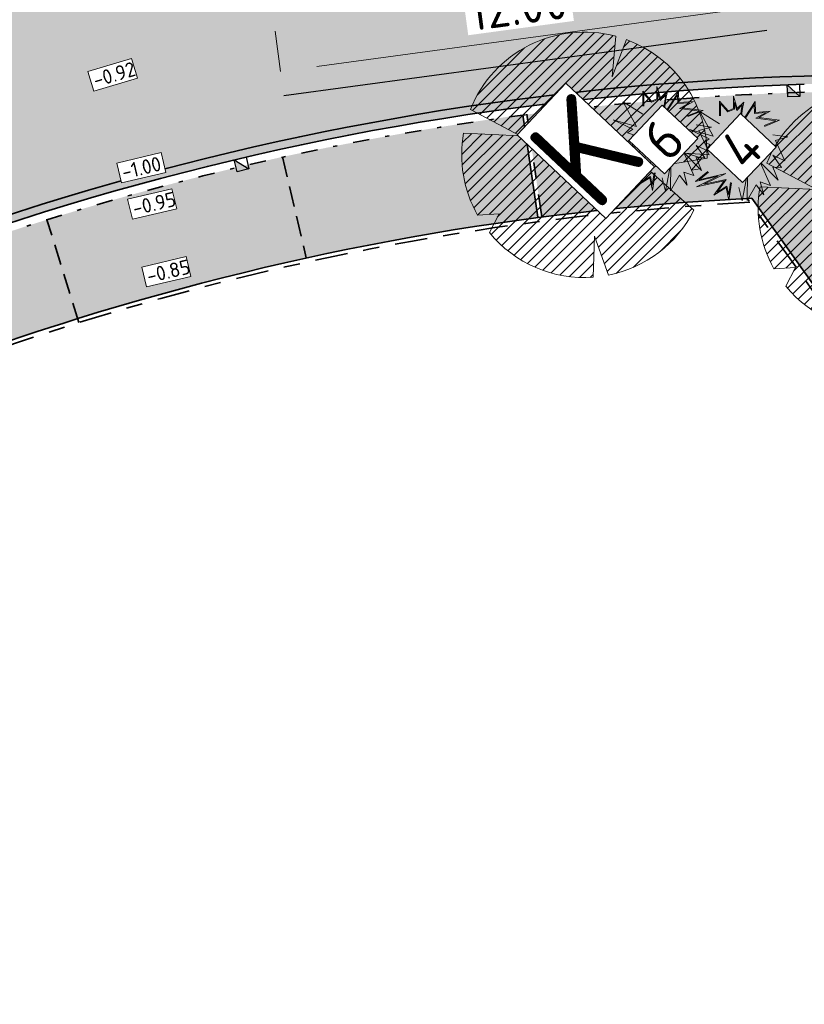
# Model space of a CAD drawing. Header units: metres. Extents: x 104013 to 108981, y 427946 to 428479.
# Tile 32 of 256: x 104624 to 104643, y 428320 to 428345. Entities that reach past the tile are written whole.
import ezdxf

# ---------------------------------------------------------------- set-up
doc = ezdxf.new("R2010")
doc.units = ezdxf.units.M
for name, pattern in [('DASHED', [0.75, 0.5, -0.25]), ('VH-GELEIDEBAND', [6, 2, -2, 0, -2]), ('VH-OPSLUITBAND', [10, 4, -2, 2, -2])]:
    doc.linetypes.add(name, pattern=pattern)
doc.layers.get('DefPoints').update_dxf_attribs({"color": 211, "lineweight": 18})
for name, color, linetype, true_color in [('_BUURTONTSLUITINGSWEG', 30, 'Continuous', 0xff7f00), ('_ERFTOEGANGSWEG', 2, 'Continuous', 0xffff00), ('N-WE-VH-VERHARDING-AP_GROEN1', 7, 'Continuous', 0xdbffb8), ('N-WE-VH-VERHARDING-AP_INRIT (ELEMENT)', 7, 'Continuous', 0xa6a6a6), ('N-WE-VH-VERHARDING-AP_PARKEERPLAATS', 7, 'Continuous', 0x889692), ('N-WE-VH-VERHARDING-AP_RIJBAAN-ELEMENT', 7, 'Continuous', 0x7f4f3f)]:
    doc.layers.add(name, color=color, linetype=linetype, true_color=true_color)
for name, color, linetype, lineweight in [('B-XX-AL-M', 10, 'Continuous', 18), ('N-WE-GR-BOOM-S (Sorbus latifolia)', 115, 'Continuous', 0), ("N-WE-GR-BOOM-S (Tilia cordata 'Savaria')", 52, 'Continuous', 0), ('N-WE-GR-HEESTER-S (Philadelphus coronarius)', 44, 'Continuous', 0), ('N-WE-GR-HEESTER-S (Viburnum bodnantense)', 74, 'Continuous', 0), ('N-WE-GR-SOORTAANDUIDING-T25 (BOMEN)', 7, 'Continuous', 0), ('N-WE-GR-SOORTAANDUIDING-T25 (HEESTERS)', 7, 'Continuous', 0), ('N-WE-GW-HOOGTE_AFWERKHOOGTE-T25', 7, 'Continuous', 0), ('N-WE-IE-MEUBILAIR_WEGMEUBILAIR_HUISVUIL_OPSTELPLAATS-S', 7, 'Continuous', 25), ('N-WE-RI-HWA_KOLK_TROTTOIRKOLK-S', 150, 'Continuous', 25), ('N-WE-VH-GOOT-G', 170, 'Continuous', 35), ('N-WE-VH-KANTOPSLUITING_ELEMENT_INRIT-G', 7, 'DASHED', 35), ('N-WE-VH-KANTOPSLUITING_GELEIDEBAND-G', 20, 'VH-GELEIDEBAND', 35), ('N-WE-VH-KANTOPSLUITING_OPSLUITBAND-G', 150, 'VH-OPSLUITBAND', 35), ('N-WE-VH-VERHARDING-G', 7, 'Continuous', 35)]:
    doc.layers.add(name, color=color, linetype=linetype, lineweight=lineweight)
doc.styles.add('NLCS-ISO-M200-T25', font='NLCS-ISO.ttf', dxfattribs={"height": 0.5})
doc.styles.add('NLCS-ISO-M500-T18', font='NLCS-ISO.ttf', dxfattribs={"height": 0.9})
doc.styles.add('NLCS-ISO-M500-T25', font='NLCS-ISO.ttf', dxfattribs={"height": 1.25})
doc.dimstyles.new('NLCS-M500-T18-PIJL_L2_H1', dxfattribs={"dimscale": 0.5, "dimtxt": 0.9, "dimasz": 1.8, "dimexe": 2, "dimexo": 2, "dimgap": 0.7, "dimtad": 1, "dimzin": 0, "dimdsep": 46, "dimtxsty": 'NLCS-ISO-M500-T18', "dimcen": 2.5, "dimdle": 2, "dimclrd": 256, "dimclre": 256, "dimclrt": 10, "dimadec": 1, "dimazin": 0, "dimtfac": 1, "dimtofl": 0, "dimtmove": 0, "dimatfit": 3, "dimfxl": 2, "dimfxlon": 1, "dimtfill": 1, "dimtfillclr": 256, "dimtolj": 1, "dimtzin": 0, "dimlwd": -1, "dimlwe": -1, "dimarcsym": 0})

# ---------------------------------------------------------------- blocks, each defined once
blk = doc.blocks.new('SGR-BOOM_08')
h = blk.add_hatch()
h.set_pattern_fill('ANSI31', color=256, scale=0.1)
h.set_pattern_definition([(45, (0, 0), (-0.2245064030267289, 0.2245064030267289), [])])
h.paths.add_polyline_path([(1.729677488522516, 4.72825667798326), (1.139276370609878, 3.206509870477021), (1.287418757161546, 4.867314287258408, 0.3794379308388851), (-4.677869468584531, 1.861647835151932), (-2.630086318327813, 0.7854955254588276), (-4.954333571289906, 0.8959767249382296, 0.1748934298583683), (-4.384991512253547, -2.473872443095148), (-3.501537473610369, -2.418451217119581), (-3.897906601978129, -3.186615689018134, 0.2439594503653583), (0.3605688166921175, -5.021771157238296), (0.4192016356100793, -3.330164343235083), (0.9916979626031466, -4.936064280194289, 0.2301548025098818), (4.494088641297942, -2.269661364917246), (2.562831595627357, -0.5501398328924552), (5.033028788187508, -0.1296790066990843, 0.3219437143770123)])
h.paths.add_polyline_path([(0.15, 0, -1), (-0.15, 0, -1)], flags=16)
at = {"ltscale": 20, "flags": 128}
for points in [[(1.287419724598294, 4.867325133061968), (1.139276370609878, 3.206509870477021), (1.729681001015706, 4.728265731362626)], [(-4.954350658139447, 0.8959775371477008), (-2.630086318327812, 0.7854955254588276), (-4.677881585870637, 1.861654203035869)], [(5.033035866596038, -0.1296778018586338), (2.562831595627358, -0.5501398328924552), (4.494110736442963, -2.269681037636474)], [(-3.897908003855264, -3.186618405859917), (-3.501537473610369, -2.418451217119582), (-4.385006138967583, -2.473873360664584)], [(0.991715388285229, -4.936113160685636), (0.4192016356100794, -3.330164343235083), (0.3605683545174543, -5.021784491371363)]]:
    blk.add_lwpolyline(points, dxfattribs=at)
blk.add_lwpolyline([(5.033028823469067, -0.129677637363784, 0.3219436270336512), (1.729677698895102, 4.72825660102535, 0.3219436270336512)], format="xyb", dxfattribs=at)
blk.add_circle((0, 0), 0.15)
at = {"ltscale": 20}
for start, end in [(75.18440999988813, 158.298953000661), (169.7490490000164, 209.4302330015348), (281.3600670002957, 333.2046490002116), (219.2666920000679, 274.1068389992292)]:
    blk.add_arc((0, 0), 5.034699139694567, start, end, dxfattribs=at)
blk = doc.blocks.new('SGR-HEESTER_06')
at = {"ltscale": 0.5, "flags": 128}
for points in [[(-0.2472573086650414, 0.5341386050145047), (-0.2472573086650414, 0.776141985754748), (-0.1044639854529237, 0.6148073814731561), (-0.1044639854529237, 0.6148073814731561), (-0.01754959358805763, 0.6520368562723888), (-0.01754959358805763, 0.856810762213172), (0.04453750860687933, 0.6520368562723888), (0.150076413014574, 0.757527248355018), (0.1314519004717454, 0.6520368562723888), (0.09420287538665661, 0.3914187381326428), (0.3363323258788, 0.7699380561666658), (0.3425404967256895, 0.5899857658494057), (0.5846699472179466, 0.6086005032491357), (0.3984140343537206, 0.5031130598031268), (0.7398796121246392, 0.4596767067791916), (0.4915419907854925, 0.3603931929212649)], [(-0.2319376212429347, 0.5341386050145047), (-0.2319376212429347, 0.7357183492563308), (-0.1086026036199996, 0.5963686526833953), (-0.002229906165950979, 0.6419330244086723), (-0.002229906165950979, 0.7534854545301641), (0.03729225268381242, 0.6231345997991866), (0.1265426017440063, 0.7123439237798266), (0.1163218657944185, 0.6544530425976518), (0.06904243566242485, 0.3236557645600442), (0.322718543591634, 0.7202258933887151), (0.3277809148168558, 0.5734861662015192), (0.5173105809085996, 0.5880570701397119), (0.3507627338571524, 0.4937314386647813), (0.6792688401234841, 0.4519436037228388), (0.4858549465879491, 0.3746181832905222)], [(-0.2472573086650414, 0.4038295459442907), (-0.5700983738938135, 0.6023965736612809), (-0.3528016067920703, 0.1990556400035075), (-0.7377243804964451, 0.3107499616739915), (-0.4148887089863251, 0.1556192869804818), (-0.5018031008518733, 0.09356819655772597), (-0.4024669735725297, 0.06254265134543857), (-0.4583459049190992, -0.01812612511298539), (-0.4148887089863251, -0.1049988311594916), (-0.7998060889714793, -0.08017721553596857), (-0.5390521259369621, -0.1608459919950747), (-0.7066835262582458, -0.3594130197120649), (-0.5638902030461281, -0.3345914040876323)], [(0.6281271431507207, 0.2238772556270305), (0.8764647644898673, 0.1866477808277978), (0.6715843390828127, 0.1308006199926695), (0.8267940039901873, -0.2042823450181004), (0.6281271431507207, -0.1112027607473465), (0.7709204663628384, -0.3159766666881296), (0.6281271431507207, -0.3097697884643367), (0.7150415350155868, -0.5207476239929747), (0.4232467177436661, -0.2291039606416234), (0.5908781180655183, -0.607620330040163), (0.4232467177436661, -0.5517761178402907), (0.4791256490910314, -0.7627510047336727), (0.3549568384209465, -0.6014164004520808), (0.2059553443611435, -0.8558305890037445), (0.2121635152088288, -0.4028493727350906), (0.1252437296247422, -0.8620345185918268), (0.06937019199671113, -0.6448527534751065)], [(-0.04859044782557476, -0.5641839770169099), (-0.09204764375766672, -0.849626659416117), (-0.1355102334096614, -0.6448527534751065), (-0.3403852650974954, -0.7689578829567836), (-0.1727592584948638, -0.5331584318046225), (-0.6259719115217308, -0.6324419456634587), (-0.2720953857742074, -0.4586965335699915), (-0.6383882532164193, -0.5455692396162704), (-0.439721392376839, -0.3780277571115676)], [(-0.0637356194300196, -0.5618782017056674), (-0.0945297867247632, -0.764145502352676), (-0.1250019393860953, -0.6205760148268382), (-0.2850105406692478, -0.7175028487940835), (-0.1372907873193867, -0.5097055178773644), (-0.5055299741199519, -0.590374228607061), (-0.1428207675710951, -0.4122921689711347), (-0.5793531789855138, -0.5158234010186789), (-0.4298450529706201, -0.3897388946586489)]]:
    blk.add_lwpolyline(points, dxfattribs=at)
blk = doc.blocks.new('Trottoirkolk')
h = blk.add_hatch(color=256)
h.paths.add_polyline_path([(-0.02059036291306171, 0.1806648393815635), (0.003681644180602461, 0.1887333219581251), (0.2107676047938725, 0.02402117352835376), (0.02402117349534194, -0.2107676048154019)])
h.paths.add_polyline_path([(-0.02402117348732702, 0.2107676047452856), (0.003681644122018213, 0.1887333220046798), (-0.02059036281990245, 0.1806648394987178)])
blk.add_lwpolyline([(0.02402117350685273, -0.2107676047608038), (-0.2107676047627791, -0.02402117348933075), (-0.02402117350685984, 0.2107676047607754), (0.2107676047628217, 0.02402117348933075)], close=True)
blk.add_lwpolyline([(0.02402117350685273, -0.2107676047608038), (-0.02402117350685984, 0.2107676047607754)])
blk = doc.blocks.new('N-SIE-CONTAINER_HUISVUIL_OPSTELPLAATS')
h = blk.add_hatch(color=256)
h.dxf.hatch_style = 1
h.paths.add_polyline_path([(0.2700000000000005, 0.4487500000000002), (0.2900000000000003, 0.4437500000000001), (0.2975000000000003, 0.4737500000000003), (0.2975000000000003, 0.5037499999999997), (0.2725000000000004, 0.5037500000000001), (0.2525000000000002, 0.4962500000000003), (0.2475000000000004, 0.4812500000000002), (0.2675000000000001, 0.4787500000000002), (-0.3641666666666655, 0.4787499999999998), (-0.3074999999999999, 0.4687499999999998), (-0.2149999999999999, -0.5337500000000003), (0.07750000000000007, -0.5037500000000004), (0.1200000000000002, -0.5687500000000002), (0.1625, -0.59875), (0.2175000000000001, -0.58125), (0.2425000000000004, -0.5137500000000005), (0.24, -0.4537500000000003), (0.1950000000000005, -0.41625)])
blk = doc.blocks.new('*D2854')
at = {"layer": 'B-XX-AL-M', "transparency": 16777216}
for p, q in [((104642.1609483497, 428344.9164355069), (104642.0266203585, 428345.9073724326)), ((104641.2691051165, 428344.7955403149), (104631.161548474, 428343.4253948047)), ((104630.2697052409, 428343.3044996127), (104630.1353772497, 428344.2954365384))]:
    blk.add_line(p, q, dxfattribs=at)
for points in [[(104641.2489559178, 428344.9441808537), (104641.2892543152, 428344.646899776), (104642.1609483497, 428344.9164355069)], [(104631.1413992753, 428343.5740353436), (104631.1816976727, 428343.2767542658), (104630.2697052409, 428343.3044996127)]]:
    blk.add_solid(points, dxfattribs=at)
at = {"layer": 'DefPoints', "color": 0, "transparency": 16777216}
for p in [(104642.2415609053, 428344.3217570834), (104630.2697052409, 428343.3044996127), (104630.3503177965, 428342.7098211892)]:
    blk.add_point(p, dxfattribs=at)
at = {"layer": 'B-XX-AL-M', "color": 10, "transparency": 16777216, "insert": (104636.1170960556, 428344.9044685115), "char_height": 0.9, "attachment_point": 5, "rotation": 7.719762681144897, "style": 'NLCS-ISO-M500-T18', "bg_fill": 3, "box_fill_scale": 1.1, "bg_fill_color": 256, "bg_fill_true_color": 13158600, "bg_fill_transparency": 0}
blk.add_mtext('\\A1;12.00', dxfattribs=at)

msp = doc.modelspace()

# ---------------------------------------------------------------- hatches: boundary and pattern name
at = {"layer": '_BUURTONTSLUITINGSWEG'}
h = msp.add_hatch(color=256, dxfattribs=at)
h.dxf.hatch_style = 1
edge = h.paths.add_edge_path(flags=16)
edge.add_arc((104591.0306519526, 428363.8679483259), 31.94899293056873, 323.4165609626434, 332.7399005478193)
edge.add_arc((104515.7214694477, 428409.8997966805), 120.1500000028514, 329.6743297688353, 333.9919368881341)
edge.add_arc((104632.1073083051, 428353.1143538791), 9.349999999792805, 112.71541680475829, 153.991936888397, ccw=False)
edge.add_arc((104632.1073083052, 428353.1143538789), 9.349999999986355, 90.16294489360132, 112.71541680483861, ccw=False)
edge.add_arc((104632.1073083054, 428353.114353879), 9.349999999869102, 13.909704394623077, 90.16294489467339, ccw=False)
edge.add_line((104641.1831268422, 428355.3620233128), (104641.1967796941, 428355.3047418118))
edge.add_arc((104635.3727250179, 428353.8623870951), 6.000000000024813, -82.99057651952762, 13.909704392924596, ccw=False)
edge.add_arc((104645.3213599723, 428272.9472801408), 75.52441272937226, 97.00942348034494, 107.3237253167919)
edge.add_arc((104645.3213599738, 428272.9472801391), 75.52441273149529, 107.323725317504, 111.328464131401)
edge.add_arc((104617.4883564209, 428344.2305857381), 0.999999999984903, 143.4165609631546, 291.32846413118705, ccw=False)
edge = h.paths.add_edge_path()
edge.add_arc((104651.2690061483, 428352.5544489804), 3.999999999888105, 175.3375627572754, 216.9927776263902)
edge.add_arc((104651.2690073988, 428352.5544473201), 3.999999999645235, 175.2963215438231, 216.9927478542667, ccw=False)
edge.add_arc((104635.3727250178, 428353.8623870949), 11.95000000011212, 355.29632154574, 372.9025499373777)
edge.add_arc((104632.1073083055, 428353.1143538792), 15.29999999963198, 12.90254993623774, 90.16294489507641)
edge.add_arc((104632.1073083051, 428353.1143538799), 15.29999999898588, 90.16294489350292, 112.7154168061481)
edge.add_arc((104632.1073083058, 428353.1143538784), 15.30000000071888, 112.7154168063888, 153.9919368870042)
edge.add_arc((104515.7214694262, 428409.8997966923), 114.2000000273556, 329.67432976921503, 333.99193688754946, ccw=False)
edge.add_arc((104515.7214694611, 428409.8997966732), 114.1999999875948, 322.47384068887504, 329.67432976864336, ccw=False)
edge.add_arc((104562.5129131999, 428373.9615052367), 55.20000000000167, 308.8430036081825, 322.4738406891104, ccw=False)
edge.add_arc((104456.5180447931, 428505.5901034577), 224.1999999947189, 298.0967354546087, 308.8430036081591, ccw=False)
edge.add_line((104562.1076398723, 428307.8112435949), (104564.6743806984, 428303.0035059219))
edge.add_arc((104456.5180447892, 428505.5901034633), 229.6500000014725, 298.0967354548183, 308.8430036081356)
edge.add_arc((104562.5129132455, 428373.961505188), 60.64999993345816, 308.8430036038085, 310.3267849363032)
edge.add_arc((104634.1196452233, 428289.6057204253), 50.00000000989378, 123.91825888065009, 130.3267849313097, ccw=False)
edge.add_arc((104645.321359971, 428272.9472801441), 70.07441272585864, 94.41626563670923, 123.9182588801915, ccw=False)
edge.add_arc((104635.3727250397, 428353.8623873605), 11.95000000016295, 292.3946512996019, 355.282523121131)
at = {"layer": '_ERFTOEGANGSWEG'}
h = msp.add_hatch(color=256, dxfattribs=at)
h.dxf.hatch_style = 1
edge = h.paths.add_edge_path()
edge.add_line((104685.3754715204, 428338.2390705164), (104683.3405403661, 428342.6053320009))
edge.add_line((104683.3405403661, 428342.6053320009), (104681.8165428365, 428341.7315379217))
edge.add_line((104681.8165428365, 428341.7315379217), (104672.6158925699, 428338.7617019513))
edge.add_line((104672.6158925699, 428338.7617019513), (104666.3301864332, 428335.1577506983))
edge.add_line((104666.3301864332, 428335.1577506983), (104664.5285121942, 428334.1247488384))
edge.add_arc((104662.5389149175, 428337.5948356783), 3.999999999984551, 216.9927478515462, 299.82808898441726, ccw=False)
edge.add_line((104659.3440682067, 428335.1879799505), (104651.9459800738, 428345.0081603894))
edge.add_line((104651.9459800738, 428345.0081603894), (104650.8816889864, 428346.4208943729))
edge.add_line((104650.8816889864, 428346.4208943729), (104648.0741606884, 428350.1475915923))
edge.add_arc((104651.2690073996, 428352.5544473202), 4.000000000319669, 175.2963215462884, 216.9927478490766, ccw=False)
edge.add_arc((104635.3727250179, 428353.8623870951), 11.95000000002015, 292.3946553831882, 355.29632154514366, ccw=False)
edge.add_arc((104645.3213599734, 428272.9472801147), 70.07441275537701, 91.76495413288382, 94.41626500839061, ccw=False)
edge.add_arc((104643.3479071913, 428336.9912950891), 6.000000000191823, 35.45031722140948, 91.76495413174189, ccw=False)
edge.add_line((104648.2356197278, 428340.4712758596), (104648.5215546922, 428340.0696736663))
edge.add_line((104648.5215546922, 428340.0696736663), (104658.9648718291, 428325.4017960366))
edge.add_line((104658.9648718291, 428325.4017960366), (104674.5679939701, 428334.3479494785))
edge.add_line((104674.5679939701, 428334.3479494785), (104683.7686442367, 428337.3177854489))
edge.add_line((104683.7686442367, 428337.3177854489), (104685.3754715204, 428338.2390705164))
at = {"layer": 'N-WE-VH-VERHARDING-AP_GROEN1'}
h = msp.add_hatch(color=256, dxfattribs=at)
h.dxf.hatch_style = 1
edge = h.paths.add_edge_path()
edge.add_line((104658.9126779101, 428325.1302740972), (104656.4815292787, 428328.5448779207))
edge.add_arc((104656.2371436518, 428328.3708788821), 0.3000000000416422, 35.4503172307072, 126.9927478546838)
edge.add_line((104656.0566294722, 428328.6104923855), (104652.1752811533, 428325.7137424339))
edge.add_line((104652.1752811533, 428325.7137424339), (104654.6429265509, 428322.247878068))
edge.add_line((104654.6429265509, 428322.247878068), (104658.9126779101, 428325.1302740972))
edge = h.paths.add_edge_path()
edge.add_arc((104645.3213599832, 428272.9472798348), 69.87441303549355, 91.76354415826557, 94.25906080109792)
edge.add_line((104640.1320531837, 428342.6287313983), (104644.4131516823, 428336.6158307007))
edge.add_line((104644.4131516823, 428336.6158307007), (104648.2947594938, 428339.5400617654))
edge.add_arc((104648.114245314, 428339.7796752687), 0.3000000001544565, 306.9927478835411, 395.450317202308)
edge.add_line((104648.358630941, 428339.9536743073), (104648.0726959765, 428340.3552765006))
edge.add_arc((104643.3479071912, 428336.991295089), 5.800000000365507, 35.45031722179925, 91.74796771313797)
h = msp.add_hatch(color=256, dxfattribs=at)
h.dxf.hatch_style = 1
edge = h.paths.add_edge_path()
edge.add_arc((104645.3213599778, 428272.9472800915), 69.87441277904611, 94.2590608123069, 97.39232946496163)
edge.add_line((104636.3311199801, 428342.2409244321), (104636.6977302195, 428339.7261657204))
edge.add_arc((104645.9448325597, 428264.5657605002), 75.72711148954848, 93.08216071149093, 97.01394172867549, ccw=False)
edge.add_line((104641.8731439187, 428340.1833296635), (104640.1320531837, 428342.6287313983))
at = {"layer": 'N-WE-VH-VERHARDING-AP_INRIT (ELEMENT)'}
h = msp.add_hatch(color=256, dxfattribs=at)
h.dxf.hatch_style = 1
edge = h.paths.add_edge_path()
edge.add_arc((104645.3213599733, 428272.9472801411), 69.8744127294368, 107.3237253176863, 111.4271436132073)
edge.add_line((104619.7949913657, 428337.9921727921), (104620.7265518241, 428335.6184215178))
edge.add_arc((104645.3213599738, 428272.9472801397), 67.32441273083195, 107.3237253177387, 111.4271436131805, ccw=False)
edge.add_line((104625.2741560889, 428337.2176945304), (104624.5148420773, 428339.6520203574))
edge = h.paths.add_edge_path()
edge.add_arc((104646.3007851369, 428269.5974451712), 73.36396131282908, 102.585650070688, 107.2749258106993)
edge.add_line((104624.5148420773, 428339.6520203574), (104625.2741560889, 428337.2176945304))
edge.add_arc((104646.3236554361, 428269.5192240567), 70.89544644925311, 102.56708720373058, 107.27204747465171, ccw=False)
edge.add_line((104630.8980396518, 428338.7161510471), (104630.3148650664, 428341.1985707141))
at = {"layer": 'N-WE-VH-VERHARDING-AP_PARKEERPLAATS'}
h = msp.add_hatch(color=256, dxfattribs=at)
h.dxf.hatch_style = 1
edge = h.paths.add_edge_path()
edge.add_line((104636.5986315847, 428339.7127319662), (104636.2307747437, 428342.2360417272))
edge.add_arc((104646.8954242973, 428264.0379338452), 78.92197936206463, 97.76608042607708, 102.1275081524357)
edge.add_line((104630.3148650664, 428341.1985707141), (104630.8980396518, 428338.7161510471))
edge.add_arc((104646.9643922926, 428263.6166203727), 76.7988749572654, 97.75704819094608, 102.07549569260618, ccw=False)
at = {"layer": 'N-WE-VH-VERHARDING-AP_RIJBAAN-ELEMENT'}
h = msp.add_hatch(color=256, dxfattribs=at)
h.dxf.hatch_style = 1
edge = h.paths.add_edge_path()
edge.add_arc((104643.3479071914, 428336.9912950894), 5.999999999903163, 35.45031721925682, 91.764954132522, ccw=False)
edge.add_line((104648.2356197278, 428340.4712758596), (104658.9648718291, 428325.4017960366))
edge.add_line((104658.9648718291, 428325.4017960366), (104674.5878956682, 428334.3543734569))
edge.add_line((104674.5878956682, 428334.3543734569), (104683.7885459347, 428337.3242094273))
edge.add_line((104683.7885459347, 428337.3242094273), (104691.8115980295, 428341.9292662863))
edge.add_line((104691.8115980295, 428341.9292662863), (104711.4809951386, 428353.2068454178))
edge.add_line((104711.4809951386, 428353.2068454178), (104709.0934784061, 428357.3709496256))
edge.add_line((104709.0934784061, 428357.3709496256), (104689.424081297, 428346.0933704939))
edge.add_line((104689.424081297, 428346.0933704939), (104681.8364445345, 428341.7379619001))
edge.add_line((104681.8364445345, 428341.7379619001), (104672.6158925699, 428338.7617019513))
edge.add_line((104672.6158925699, 428338.7617019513), (104664.5285121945, 428334.1247488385))
edge.add_arc((104662.5389149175, 428337.5948356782), 3.999999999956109, 216.9927478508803, 299.82808898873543, ccw=False)
edge.add_line((104659.3440682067, 428335.1879799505), (104651.9459800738, 428345.0081603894))
edge.add_line((104651.9459800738, 428345.0081603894), (104648.0741606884, 428350.1475915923))
edge.add_arc((104651.2690073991, 428352.5544473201), 3.999999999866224, 175.2963215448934, 216.9927478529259, ccw=False)
edge.add_arc((104635.3727250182, 428353.8623870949), 11.94999999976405, 355.2963215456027, 372.9025499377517)
edge.add_arc((104632.1073083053, 428353.1143538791), 15.29999999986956, 12.90254993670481, 90.16294489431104)
edge.add_arc((104632.1073083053, 428353.114353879), 15.29999999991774, 90.16294489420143, 112.7154168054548)
edge.add_arc((104632.1073083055, 428353.1143538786), 15.30000000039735, 112.7154168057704, 153.9919368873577)
edge.add_arc((104515.721469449, 428409.8997966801), 114.2000000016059, 329.6743297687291, 333.9919368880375, ccw=False)
edge.add_arc((104515.7214694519, 428409.8997966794), 114.1999999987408, 322.47384068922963, 329.67432976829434, ccw=False)
edge.add_arc((104562.5129132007, 428373.9615052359), 55.19999999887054, 308.843003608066, 322.47384068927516, ccw=False)
edge.add_arc((104456.5180447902, 428505.5901034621), 224.1999999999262, 298.0967354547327, 308.84300360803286, ccw=False)
edge.add_line((104562.1076398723, 428307.8112435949), (104564.6743806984, 428303.0035059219))
edge.add_arc((104456.51804479, 428505.590103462), 229.6500000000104, 298.0967354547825, 308.8430036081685)
edge.add_arc((104562.512913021, 428373.9615054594), 60.65000028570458, 308.8430036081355, 310.3267849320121)
edge.add_arc((104634.1196452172, 428289.6057204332), 49.99999999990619, 123.91825888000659, 130.3267849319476, ccw=False)
edge.add_arc((104645.3213599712, 428272.9472801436), 70.07441272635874, 107.3237253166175, 123.91825888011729, ccw=False)
edge.add_arc((104645.3213599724, 428272.9472801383), 70.07441273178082, 91.76495413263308, 107.32372531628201, ccw=False)
edge = h.paths.add_edge_path(flags=16)
edge.add_arc((104591.0306519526, 428363.8679483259), 31.94899293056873, 323.4165609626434, 332.7399005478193)
edge.add_arc((104515.7214694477, 428409.8997966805), 120.1500000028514, 329.6743297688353, 333.9919368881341)
edge.add_arc((104632.1073083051, 428353.1143538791), 9.349999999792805, 112.71541680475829, 153.991936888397, ccw=False)
edge.add_arc((104632.1073083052, 428353.1143538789), 9.349999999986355, 90.16294489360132, 112.71541680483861, ccw=False)
edge.add_arc((104632.1073083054, 428353.114353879), 9.349999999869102, 13.909704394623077, 90.16294489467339, ccw=False)
edge.add_line((104641.1831268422, 428355.3620233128), (104641.1967796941, 428355.3047418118))
edge.add_arc((104635.3727250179, 428353.8623870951), 6.000000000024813, -82.99057651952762, 13.909704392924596, ccw=False)
edge.add_arc((104645.3213599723, 428272.9472801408), 75.52441272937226, 97.00942348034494, 107.3237253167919)
edge.add_arc((104645.3213599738, 428272.9472801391), 75.52441273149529, 107.323725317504, 111.328464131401)
edge.add_arc((104617.4883564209, 428344.2305857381), 0.999999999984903, 143.4165609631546, 291.32846413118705, ccw=False)

# ---------------------------------------------------------------- linework, layer by layer
at = {"layer": 'N-WE-VH-GOOT-G', "ltscale": 0.2}
msp.add_lwpolyline([(104564.5801883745, 428303.1799366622, 0.04692383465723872), (104600.4264622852, 428326.8789681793, 0.006474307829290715), (104601.6329037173, 428327.8764876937, -0.02796976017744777), (104606.1075639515, 428331.2634124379, -0.07253411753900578), (104624.3957339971, 428340.0338753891, -0.06799243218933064), (104643.1569509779, 428343.1883537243, -0.06799243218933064)], format="xyb", dxfattribs=at)
msp.add_arc((104643.3479071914, 428336.9912950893), 6.2, 35.4503172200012, 91.76495413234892, dxfattribs=at)
at = {"layer": 'N-WE-VH-KANTOPSLUITING_ELEMENT_INRIT-G', "flags": 128}
for points in [[(104630.3148650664, 428341.1985707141), (104630.8980396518, 428338.7161510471)], [(104625.3039331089, 428337.1222307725), (104624.5148420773, 428339.6520203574)]]:
    msp.add_lwpolyline(points, dxfattribs=at)
at = {"layer": 'N-WE-VH-KANTOPSLUITING_GELEIDEBAND-G', "ltscale": 0.2, "flags": 128}
for points in [[(104563.8630584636, 428302.3462338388, 0.04804149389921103), (104600.6773377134, 428326.5674212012, 0.006474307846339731), (104601.8917622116, 428327.5715413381, -0.02796976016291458), (104606.33076778, 428330.9314786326, -0.07253411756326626), (104624.5148420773, 428339.6520203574, -0.05706718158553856), (104640.1320531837, 428342.6287313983, 0.05706718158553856)], [(104643.1692707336, 428342.7885434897, 0.0110992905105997), (104640.071783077, 428342.6242167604)]]:
    msp.add_lwpolyline(points, format="xyb", dxfattribs=at)
at = {"layer": 'N-WE-VH-KANTOPSLUITING_OPSLUITBAND-G', "ltscale": 0.2, "flags": 128}
for points in [[(104636.3298708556, 428342.2494927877), (104636.6977302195, 428339.7261657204)], [(104654.5614646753, 428322.1898783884), (104641.7547833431, 428340.1771550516)]]:
    msp.add_lwpolyline(points, dxfattribs=at)
msp.add_lwpolyline([(104641.8235076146, 428340.0806302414, 0.06265681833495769), (104625.3039331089, 428337.1222307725, 0.08526956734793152), (104605.0345842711, 428326.7626810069, 0.0012218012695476), (104604.7720596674, 428326.5651494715, -0.01255641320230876), (104602.3393874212, 428324.5034224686, -0.009728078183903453), (104595.1845079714, 428318.9678593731, -0.03781888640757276), (104565.4918604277, 428300.2100715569), (104576.2498534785, 428279.7129180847), (104571.5153540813, 428277.067080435), (104572.5168564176, 428276.077084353), (104580.55012068, 428268.1361142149), (104608.7747365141, 428276.2418067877), (104629.0357015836, 428288.7919246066), (104637.3554076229, 428278.9920583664)], format="xyb", dxfattribs=at)
at = {"layer": 'N-WE-VH-VERHARDING-G', "ltscale": 0.2, "flags": 128}
for points in [[(104562.8905479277, 428302.0612036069, 0.04912510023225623), (104600.5518999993, 428326.7231946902, 0.006474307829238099), (104601.7623329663, 428327.7240145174, -0.02796976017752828), (104606.2191658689, 428331.0974455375, -0.07253411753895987), (104624.4552880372, 428339.8429478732, -0.0679924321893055), (104643.1631108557, 428342.988448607, -0.0679924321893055)], [(104641.8731439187, 428340.1833296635, 0.06286153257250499), (104625.2741560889, 428337.2176945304, 0.0852695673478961), (104604.9746554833, 428326.8427343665, 0.001236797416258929), (104604.7085194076, 428326.6424729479, -0.01257231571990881), (104602.2766685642, 428324.5813092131, -0.00972807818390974), (104595.1248664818, 428319.0481270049, -0.03792613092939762), (104565.3570404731, 428300.2517655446), (104576.1160404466, 428279.7526935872), (104571.3504484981, 428277.0894801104), (104580.5214545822, 428268.0238396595), (104608.8156351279, 428276.1495101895), (104627.4430445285, 428287.6877652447), (104629.0151798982, 428288.6615828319), (104637.2791746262, 428278.9273395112)]]:
    msp.add_lwpolyline(points, format="xyb", dxfattribs=at)
for points in [[(104636.2309168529, 428342.2350669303), (104636.5987762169, 428339.711739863)], [(104654.6429265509, 428322.247878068), (104641.8731439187, 428340.1833296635)]]:
    msp.add_lwpolyline(points, dxfattribs=at)

# ---------------------------------------------------------------- block references
at = {"layer": 'N-WE-GR-BOOM-S (Sorbus latifolia)', "xscale": 0.6, "yscale": 0.6, "zscale": 0.6}
msp.add_blockref('SGR-BOOM_08', (104637.7488147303, 428341.2485840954), dxfattribs=at)
at = {"layer": "N-WE-GR-BOOM-S (Tilia cordata 'Savaria')", "xscale": 0.6, "yscale": 0.6, "zscale": 0.6}
msp.add_blockref('SGR-BOOM_08', (104645.0468021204, 428339.9282370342), dxfattribs=at)
at = {"layer": 'N-WE-GR-HEESTER-S (Philadelphus coronarius)', "xscale": 1.5, "yscale": 1.5, "zscale": 1.5}
msp.add_blockref('SGR-HEESTER_06', (104639.5603230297, 428341.6488422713), dxfattribs=at)
at = {"layer": 'N-WE-GR-HEESTER-S (Viburnum bodnantense)', "xscale": 1.5, "yscale": 1.5, "zscale": 1.5}
msp.add_blockref('SGR-HEESTER_06', (104641.4454351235, 428341.4101250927), dxfattribs=at)
at = {"layer": 'N-WE-IE-MEUBILAIR_WEGMEUBILAIR_HUISVUIL_OPSTELPLAATS-S', "rotation": 187.7197626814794}
for p in [(104641.498358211, 428344.2210110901), (104631.0935204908, 428342.8105671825)]:
    msp.add_blockref('N-SIE-CONTAINER_HUISVUIL_OPSTELPLAATS', p, dxfattribs=at)
at = {"layer": 'N-WE-RI-HWA_KOLK_TROTTOIRKOLK-S'}
for p, rotation in [((104642.8980998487, 428342.8298516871), 220.6069693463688), ((104629.309332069, 428341.0138722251), 231.8585827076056)]:
    msp.add_blockref('Trottoirkolk', p, dxfattribs=dict(at, rotation=rotation))

# ---------------------------------------------------------------- next in the draw order: texts
at = {"layer": 'N-WE-GR-SOORTAANDUIDING-T25 (BOMEN)', "insert": (104637.783563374, 428341.346790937), "char_height": 2.5, "attachment_point": 5, "rotation": 46.7104304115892, "style": 'NLCS-ISO-M500-T25', "bg_fill": 19, "box_fill_scale": 1.1, "bg_fill_color": 256, "bg_fill_transparency": 0}
msp.add_mtext_dynamic_manual_height_columns('K', width=1.25, gutter_width=6.25, heights=[0], dxfattribs=at)
at = {"layer": 'N-WE-GR-SOORTAANDUIDING-T25 (HEESTERS)', "insert": (104641.6187573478, 428341.4157032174), "char_height": 1, "attachment_point": 5, "rotation": 46.71, "style": 'NLCS-ISO-M500-T25', "bg_fill": 19, "box_fill_scale": 1.1, "bg_fill_color": 256, "bg_fill_transparency": 0}
msp.add_mtext_dynamic_manual_height_columns('4', width=1, gutter_width=6.25, heights=[0], dxfattribs=at)
at = {"layer": 'N-WE-GW-HOOGTE_AFWERKHOOGTE-T25', "char_height": 0.3599999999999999, "attachment_point": 1, "style": 'NLCS-ISO-M200-T25', "bg_fill": 19, "box_fill_scale": 1.2, "bg_fill_color": 256, "bg_fill_transparency": 0}
for s, insert, width, rotation in [('-0.92', (104625.6147793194, 428343.2509521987), 0.9778270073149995, 16.567440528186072), ('-1.00', (104626.3236966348, 428340.9934849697), 0.9778270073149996, 13.283546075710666), ('-0.95', (104626.5901149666, 428340.1012401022), 0.9778270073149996, 13.283546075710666), ('-0.85', (104626.938475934, 428338.4350510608), 0.9778270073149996, 13.283546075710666)]:
    msp.add_mtext(s, dxfattribs=dict(at, insert=insert, width=width, rotation=rotation))

# ---------------------------------------------------------------- next in the draw order: linework, layer by layer
at = {"layer": 'N-WE-IE-MEUBILAIR_WEGMEUBILAIR_HUISVUIL_OPSTELPLAATS-S', "flags": 128}
msp.add_lwpolyline([(104630.3503177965, 428342.7098211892), (104642.2415609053, 428344.3217570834)], dxfattribs=at)

# ---------------------------------------------------------------- next in the draw order: texts
at = {"layer": 'N-WE-GR-SOORTAANDUIDING-T25 (HEESTERS)', "insert": (104639.6926159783, 428341.6274596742), "char_height": 1, "attachment_point": 5, "rotation": 46.71, "style": 'NLCS-ISO-M500-T25', "bg_fill": 19, "box_fill_scale": 1.1, "bg_fill_color": 256, "bg_fill_transparency": 0}
msp.add_mtext_dynamic_manual_height_columns('6', width=1, gutter_width=6.25, heights=[0], dxfattribs=at)

# ---------------------------------------------------------------- next in the draw order: dimensions: what is measured, and where the dimension line sits
at = {"layer": 'B-XX-AL-M'}
dim = msp.add_linear_dim(base=(104630.2697052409, 428343.3044996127), p1=(104642.2415609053, 428344.3217570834), p2=(104630.3503177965, 428342.7098211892), angle=187.71976268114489, dimstyle='NLCS-M500-T18-PIJL_L2_H1', dxfattribs=at)
dim.commit()
dim.dimension.update_dxf_attribs({"geometry": '*D2854', "text_midpoint": (104636.2245584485, 428344.1117189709), "dimtype": 161})

doc.saveas('drawing.dxf')
